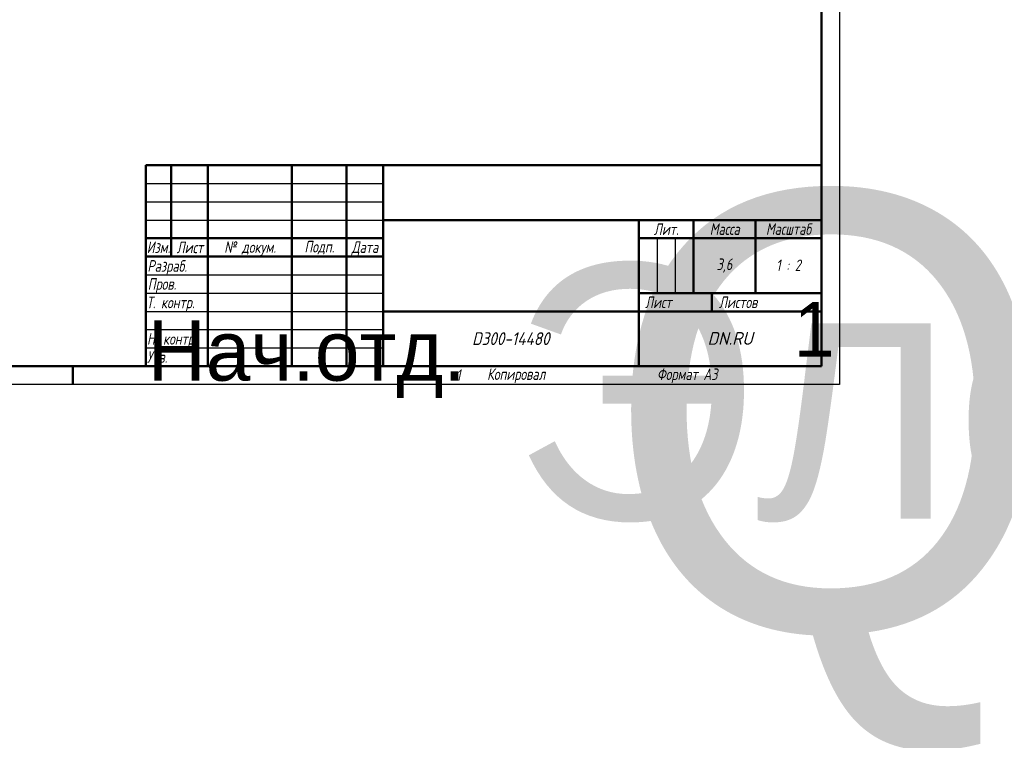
# Model space of a CAD drawing. Header units: millimetres. Extents: x -2878 to 5817, y -195 to 746.
# Tile 4 of 7: x 391 to 930, y -195 to 200. Entities that reach past the tile are written whole.
import ezdxf
from ezdxf.enums import TextEntityAlignment as Align

# ---------------------------------------------------------------- set-up
doc = ezdxf.new("R2018")
doc.units = ezdxf.units.MM
doc.header["$LTSCALE"] = 2
doc.layers.add('Заголовок (ГОСТ)', color=7, linetype='Continuous', lineweight=50)
doc.layers.add('Кромка (ГОСТ)', color=7, linetype='Continuous', lineweight=50)
doc.styles.add('Альтернативный текст (ГОСТ)', font='arial.ttf', dxfattribs={"width": 0.8})

# ---------------------------------------------------------------- blocks, each defined once
blk = doc.blocks.new('Рамки ГОСТ - Рамка')
at = {"layer": 'Кромка (ГОСТ)', "lineweight": 25}
for p, q in [((420, 297), (420, 0)), ((420, 0), (0, 0))]:
    blk.add_line(p, q, dxfattribs=at)
at = {"layer": 'Кромка (ГОСТ)'}
for p, q in [((415, 5), (415, 292)), ((20, 5), (415, 5)), ((210, 5), (210, 0))]:
    blk.add_line(p, q, dxfattribs=at)
at = {"layer": 'Кромка (ГОСТ)', "char_height": 3.17, "attachment_point": 1, "style": 'Альтернативный текст (ГОСТ)'}
for s, insert, width in [('\\fGOST Common|b0|i1;{\\H3.1700;1}', (315, 4.14), 6.6287), ('\\fGOST Common|b0|i1;{\\H3.1700;Формат А3}', (370, 4.39), 25.2103)]:
    blk.add_mtext(s, dxfattribs=dict(at, insert=insert, width=width))
blk = doc.blocks.new('Основные надписи ГОСТ - Форма 1')
at = {"layer": 'Заголовок (ГОСТ)'}
for p, q in [((0, 55), (185, 55)), ((0, 0), (0, 55)), ((0, 0), (0, 55)), ((7, 55), (7, 30)), ((17, 55), (17, 0)), ((40, 55), (40, 0)), ((55, 55), (55, 0)), ((65, 55), (65, 0)), ((185, 0), (185, 55)), ((65, 40), (185, 40)), ((135, 40), (135, 0)), ((150, 40), (150, 20)), ((167, 40), (167, 20)), ((0, 35), (65, 35)), ((135, 35), (185, 35)), ((0, 30), (65, 30)), ((135, 20), (185, 20)), ((155, 20), (155, 15)), ((65, 15), (185, 15)), ((185, 0), (0, 0))]:
    blk.add_line(p, q, dxfattribs=at)
at = {"layer": 'Заголовок (ГОСТ)', "linetype": 'Continuous', "lineweight": 25}
for p, q in [((0, 50), (65, 50)), ((0, 45), (65, 45)), ((0, 40), (65, 40)), ((140, 35), (140, 20)), ((145, 35), (145, 20)), ((0, 25), (65, 25)), ((0, 20), (65, 20)), ((0, 15), (65, 15)), ((0, 10), (65, 10)), ((0, 5), (65, 5))]:
    blk.add_line(p, q, dxfattribs=at)
at = {"layer": 'Заголовок (ГОСТ)', "style": 'Альтернативный текст (ГОСТ)'}
for s, insert, char_height, width, attachment_point in [('\\fGOST Common|b0|i1;{\\H3.1700;Лит.}', (142.52, 37.49), 3.17, 14.9766, 5), ('\\fGOST Common|b0|i1;{\\H3.1700;Масса}', (158.55, 37.51), 3.17, 16.9878, 5), ('\\fGOST Common|b0|i1;{\\H3.1700;Масштаб}', (176.02, 37.53), 3.17, 17.8316, 5), ('\\fGOST Common|b0|i1;{\\H3.1700;Изм.}', (3.5, 32.56), 3.17, 6.9635, 5), ('\\fGOST Common|b0|i1;{\\H3.1700;Лист}', (12.1, 32.5), 3.17, 10.0029, 5), ('\\A0;\\fGOST Common|b0|i1;{\\H3.1700;№ докум.}', (28.58, 32.16), 3.17, 22.9069, 5), ('\\fGOST Common|b0|i1;{\\H3.1700;Подп.}', (47.56, 32.45), 3.17, 14.879, 5), ('\\fGOST Common|b0|i1;{\\H3.1700;Дата}', (60.02, 32.24), 3.17, 9.9614, 5), ('\\fGOST Common|b0|i1;{\\H3.1700;Разраб.}', (0.47, 27), 3.17, 16.9971, 4), ('\\fGOST Common|b0|i1;{\\H3.1700;3,6}', (158.47, 27.53), 3.17, 17.0435, 5), ('\\fGOST Common|b0|i1;{\\H3.1700;1 : 2}', (176, 27.6), 3.17, 17.9476, 5), ('\\fGOST Common|b0|i1;{\\H3.1700;Пров.}', (0.56, 22.08), 3.17, 17.0192, 4), ('\\A0;\\fGOST Common|b0|i1;{\\H3.1700;Т. контр.}', (0.23, 17.01), 3.17, 16.9554, 4), ('\\fGOST Common|b0|i1;{\\H3.1700;Лист}', (140.37, 17.5), 3.17, 10.5071, 5), ('\\fGOST Common|b0|i1;{\\H3.1700;Листов}', (162.21, 17.5), 3.17, 14.3668, 5), ('\\A1;', (150.6, 17.54), 3.17, 8.8313, 5), ('\\fGOST Common|b0|i1;{\\H3.1700;Н. контр.}', (0.36, 7.05), 3.17, 16.9999, 4), ('\\fGOST Common|b0|i1;\\W0.90;{\\H3.5000;D300-14480}', (99.98, 7.54), 3.5, 67.2576, 5), ('\\fGOST Common|b0|i1;\\W1.00;{\\H3.5000;DN.RU}', (160.02, 7.6), 3.5, 49.9832, 5), ('\\fGOST Common|b0|i1;{\\H3.1700;Утв.}', (0.34, 2.52), 3.17, 17.0083, 4), ('\\fGOST Common|b0|i1;{\\H3.1700;Копировал}', (93.48, -0.59), 3.17, 19.7871, 1)]:
    blk.add_mtext(s, dxfattribs=dict(at, insert=insert, char_height=char_height, width=width, attachment_point=attachment_point))
at = {"layer": 'Заголовок (ГОСТ)', "lineweight": 30, "flags": 104}
for tag, height, p in [('Изм1', 2.89, (3.51, 52.52)), ('Лист1', 2.89, (12.03, 52.52)), ('Докум1', 2.89, (28.54, 52.48)), ('Изм2', 2.89, (3.5, 47.52)), ('Лист2', 2.89, (12.01, 47.5)), ('Докум2', 2.89, (28.53, 47.5)), ('ОБОЗНАЧЕНИЕ', 5, (125.33, 47.56)), ('Изм3', 2.89, (3.5, 42.5)), ('Лист3', 2.89, (12.01, 42.51)), ('Докум3', 2.89, (28.51, 42.48)), ('Изм4', 2.89, (3.51, 37.5)), ('Лист4', 2.89, (12, 37.53)), ('Докум4', 2.89, (28.51, 37.52)), ('НАИМЕНОВАНИЕ', 5, (100.14, 27.85)), ('Литера', 3.5, (137.52, 27.25)), ('Литера2', 3.5, (142.51, 27.22)), ('Литера3', 3.5, (147.52, 27.21)), ('Тип_документа', 3.17, (100.08, 17.56)), ('Листов', 3.17, (177.46, 17.58))]:
    blk.add_attdef(tag, text='', height=height, dxfattribs=at).set_placement(p, align=Align.MIDDLE_CENTER)
for tag, height, p in [('Подп1', 2.89, (40.01, 52.51)), ('Дата1', 2, (55.01, 52.51)), ('Подп2', 2.89, (40.01, 47.5)), ('Дата2', 2, (55.01, 47.49)), ('Подп3', 2.89, (40.01, 42.51)), ('Дата3', 2, (55.02, 42.52)), ('Подп4', 2.89, (40.01, 37.51)), ('Дата4', 2, (55.02, 37.51)), ('ПРОВЕРИЛ', 3.17, (17.41, 22.53)), ('Проверил_Подп.', 2.89, (40.05, 22.52)), ('ДАТА_ПРОВЕРКИ', 2, (55.02, 22.51)), ('ТЕХНОЛОГ', 3.17, (17.33, 17.54)), ('Технолог_Подп.', 2.89, (40.05, 17.51)), ('Технолог_Дата', 2, (55.01, 17.5)), ('НАЧ._ОТДЕЛА', 3.17, (17.46, 12.45)), ('Руководитель_Подп.', 2.89, (40.01, 12.5)), ('Руководитель_Дата', 2, (55.01, 12.51)), ('Должность_руководителя', 3.17, (0.52, 12.51)), ('НОРМОКОНТРОЛЬ', 3.17, (17.37, 7.48)), ('Нормоконтроль_Подп.', 2.89, (40.05, 7.52)), ('ДАТА_НОРМОКОНТРОЛЯ', 2, (55.02, 7.51)), ('УТВЕРДИЛ', 3.17, (17.4, 2.51)), ('Утвердил_Подп.', 2.89, (40.05, 2.51)), ('ДАТА_УТВЕРЖДЕНИЯ', 2, (55.01, 2.5))]:
    blk.add_attdef(tag, text='', height=height, dxfattribs=at).set_placement(p, align=Align.MIDDLE_LEFT)
for tag, p in [('Материал_Наим.', (133.71, 9.75)), ('Материал_ГОСТ', (134.04, 4.06))]:
    blk.add_attdef(tag, text='', height=3.5, dxfattribs=at).set_placement(p, align=Align.MIDDLE_RIGHT)

msp = doc.modelspace()

# ---------------------------------------------------------------- block references
at = {"xscale": 2, "yscale": 2, "zscale": 2}
msp.add_blockref('Рамки ГОСТ - Рамка', (0, 0), dxfattribs=at)
ref = msp.add_blockref('Основные надписи ГОСТ - Форма 1', (460, 10), dxfattribs=dict(xscale=2, yscale=2, zscale=2))
lines = msp.add_mtext('Нач.отд.', dxfattribs={"layer": 'Заголовок (ГОСТ)', "insert": (461.043, 35.028), "char_height": 32.9519, "attachment_point": 1})
ref.add_attrib('Должность_руководителя', '', (461.043, 35.028), dxfattribs={"flags": 104}).embed_mtext(lines)
lines = msp.add_mtext('QT-N-008EM-O1-220VAC-У1 HARK', dxfattribs={"layer": 'Заголовок (ГОСТ)', "insert": (710.651, 105.118), "char_height": 239.68592, "attachment_point": 1})
ref.add_attrib('ОБОЗНАЧЕНИЕ', '', (710.651, 105.118), dxfattribs={"flags": 104}).embed_mtext(lines)
lines = msp.add_mtext('Электропривод четвертьоборотный DN.ru', dxfattribs={"layer": 'Заголовок (ГОСТ)', "insert": (660.286, 65.694), "char_height": 139.21856, "attachment_point": 1})
ref.add_attrib('НАИМЕНОВАНИЕ', '', (660.286, 65.694), dxfattribs={"flags": 104}).embed_mtext(lines)
lines = msp.add_mtext('1', dxfattribs={"layer": 'Заголовок (ГОСТ)', "insert": (814.918, 45.158), "char_height": 29.931, "attachment_point": 1})
ref.add_attrib('Листов', '', (814.918, 45.158), dxfattribs={"flags": 104}).embed_mtext(lines)

doc.saveas('drawing.dxf')
